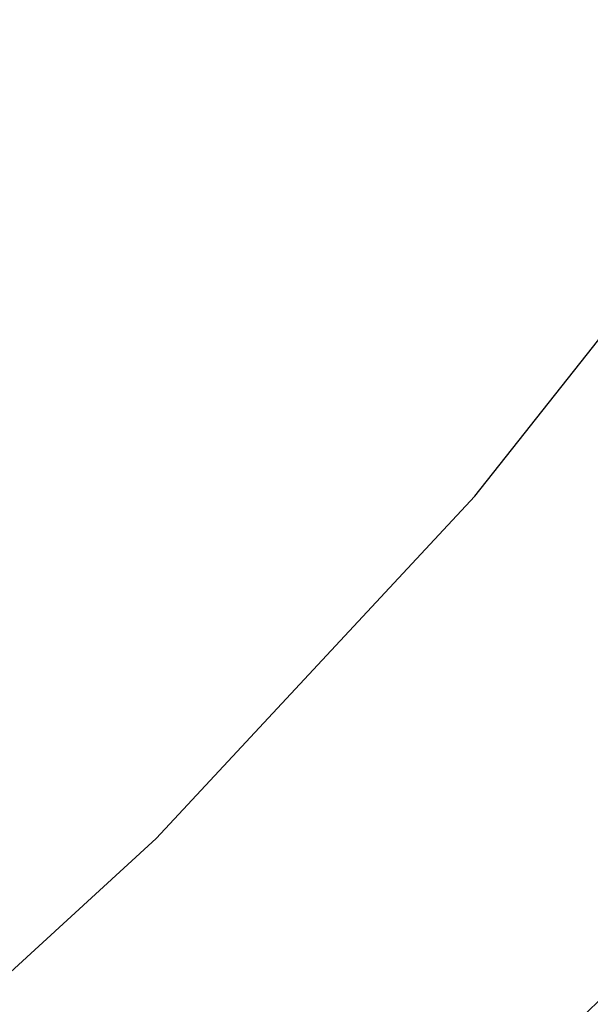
# Paper-space layout '_Trimétrica' of a CAD drawing. Header units: millimetres. Extents: x -779 to 107, y -976 to -84.
# Tile 140 of 197: x -277 to -272, y -607 to -597. Entities that reach past the tile are written whole.
import ezdxf

# ---------------------------------------------------------------- set-up
doc = ezdxf.new("R2010")
doc.units = ezdxf.units.MM

psp = doc.layouts.new('_Trimétrica')

# ---------------------------------------------------------------- linework, layer by layer
at = {"color": 7, "linetype": 'Continuous', "lineweight": 25, "flags": 128}
psp.add_lwpolyline([(-317.1773, -622.1035), (-312.3476, -621.7436), (-307.6309, -621.0735), (-303.0444, -620.0955), (-298.6048, -618.8133), (-294.3284, -617.2314), (-290.2308, -615.3558), (-286.3269, -613.1932), (-282.6309, -610.7514), (-279.1563, -608.0396), (-275.9159, -605.0674), (-272.9214, -601.8458), (-270.1837, -598.3865), (-267.7129, -594.7021), (-265.518, -590.8062), (-263.607, -586.7128), (-261.9868, -582.437), (-260.6634, -577.9943), (-259.6415, -573.401), (-258.925, -568.6738), (-258.5164, -563.8299), (-258.4173, -558.8871), (-258.6279, -553.8633)], dxfattribs=at)
at = {"color": 7, "linetype": 'Continuous', "lineweight": 25}
psp.add_arc((-311.8576, -565.2046), 57.6332, 307.080791, 322.015284, dxfattribs=at)
for points, knots in [([(-575.4016, -598.4771), (-574.6278, -599.9915), (-572.3957, -604.3597), (-568.5189, -611.5243), (-563.6982, -619.9368), (-558.6418, -628.2556), (-553.3591, -636.4733), (-547.8544, -644.5814), (-542.1337, -652.5717), (-536.2027, -660.4362), (-530.0676, -668.1669), (-523.7345, -675.756), (-517.21, -683.1958), (-510.5005, -690.4789), (-503.613, -697.5978), (-496.5544, -704.5453), (-489.3319, -711.3144), (-481.9527, -717.8982), (-474.4243, -724.29), (-466.7543, -730.4833), (-458.9504, -736.4718), (-451.0206, -742.2493), (-442.9727, -747.8099), (-434.8149, -753.1479), (-426.5554, -758.2579), (-418.2025, -763.1344), (-409.7647, -767.7725), (-401.2505, -772.1673), (-392.6684, -776.3143), (-384.0272, -780.209), (-375.3356, -783.8473), (-366.6024, -787.2254), (-357.8366, -790.3396), (-349.0471, -793.1866), (-340.2427, -795.7633), (-331.4327, -798.0669), (-322.6259, -800.0949), (-313.8316, -801.8449), (-305.0587, -803.315), (-296.3164, -804.5035), (-287.6138, -805.4092), (-278.9599, -806.0308), (-270.3639, -806.3677), (-261.8346, -806.4195), (-253.3812, -806.186), (-245.0125, -805.6674), (-236.7374, -804.8644), (-228.5645, -803.7779), (-220.5026, -802.4089), (-212.5601, -800.7593), (-204.7453, -798.8307), (-197.0665, -796.6255), (-189.5316, -794.1461), (-182.1485, -791.3955), (-174.9249, -788.3766), (-167.8676, -785.0933), (-160.9855, -781.5473), (-154.2792, -777.7504), (-147.7793, -773.6772), (-143.1987, -770.6346), (-140.847, -768.8782), (-140.5322, -768.6431)], [0, 0, 0, 0, 0.009218, 0.026587, 0.043957, 0.061327, 0.078696, 0.096065, 0.113434, 0.130802, 0.148171, 0.165539, 0.182907, 0.200276, 0.217644, 0.235013, 0.252381, 0.26975, 0.28712, 0.30449, 0.32186, 0.339231, 0.356602, 0.373975, 0.391347, 0.408721, 0.426095, 0.443469, 0.460845, 0.47822, 0.495596, 0.512971, 0.530346, 0.547721, 0.565095, 0.582467, 0.599838, 0.617206, 0.634571, 0.651933, 0.669291, 0.686644, 0.703991, 0.721332, 0.738665, 0.75599, 0.773306, 0.790612, 0.807907, 0.825192, 0.842464, 0.859723, 0.87697, 0.894203, 0.911424, 0.928632, 0.945827, 0.963011, 0.980184, 0.997347, 1, 1, 1, 1]), ([(-596.1282, -604.2595), (-595.3225, -605.837), (-592.9973, -610.3894), (-588.9663, -617.8596), (-583.962, -626.6364), (-578.7215, -635.3206), (-573.2541, -643.9052), (-567.5638, -652.382), (-561.6562, -660.7431), (-555.537, -668.9807), (-549.2117, -677.0873), (-542.6864, -685.0552), (-535.9672, -692.877), (-529.0603, -700.5455), (-521.9723, -708.0535), (-514.7096, -715.394), (-507.2792, -722.5601), (-499.6878, -729.5453), (-491.9426, -736.3429), (-484.0507, -742.9465), (-476.0195, -749.35), (-467.8565, -755.5474), (-459.5691, -761.5328), (-451.1652, -767.3006), (-442.6524, -772.8454), (-434.0388, -778.1618), (-425.3323, -783.2449), (-416.5409, -788.0897), (-407.6729, -792.6917), (-398.7364, -797.0464), (-389.7399, -801.1496), (-380.6916, -804.9973), (-371.6002, -808.5859), (-362.474, -811.9117), (-353.3216, -814.9715), (-344.1516, -817.7623), (-334.9726, -820.2813), (-325.7934, -822.5259), (-316.6226, -824.4938), (-307.4688, -826.1832), (-298.3408, -827.5921), (-289.2473, -828.7192), (-280.1971, -829.5633), (-271.1987, -830.1234), (-262.2608, -830.399), (-253.3921, -830.3897), (-244.601, -830.0954), (-235.8963, -829.5166), (-227.2861, -828.6537), (-218.779, -827.5076), (-210.383, -826.0795), (-202.1065, -824.3709), (-193.9572, -822.3836), (-185.9431, -820.1197), (-178.0719, -817.5816), (-170.351, -814.7719), (-162.7878, -811.6934), (-155.3892, -808.3496), (-148.163, -804.7429), (-141.1127, -800.8808), (-134.2562, -796.753), (-128.479, -793.0126), (-125.0695, -790.5495), (-123.8086, -789.6386)], [0, 0, 0, 0, 0.008837, 0.025502, 0.042166, 0.058831, 0.075495, 0.092159, 0.108823, 0.125486, 0.14215, 0.158813, 0.175476, 0.192139, 0.208803, 0.225466, 0.242129, 0.258793, 0.275457, 0.292121, 0.308786, 0.325451, 0.342116, 0.358783, 0.375449, 0.392116, 0.408784, 0.425452, 0.442121, 0.45879, 0.475459, 0.492129, 0.508798, 0.525468, 0.542137, 0.558805, 0.575472, 0.592138, 0.608802, 0.625464, 0.642123, 0.658779, 0.675431, 0.692079, 0.708722, 0.725359, 0.74199, 0.758613, 0.775229, 0.791836, 0.808435, 0.825023, 0.841602, 0.85817, 0.874727, 0.891272, 0.907807, 0.924331, 0.940844, 0.957347, 0.973841, 0.990326, 1, 1, 1, 1])]:
    psp.add_open_spline(points, degree=3, knots=knots, dxfattribs=at)

doc.saveas('drawing.dxf')
